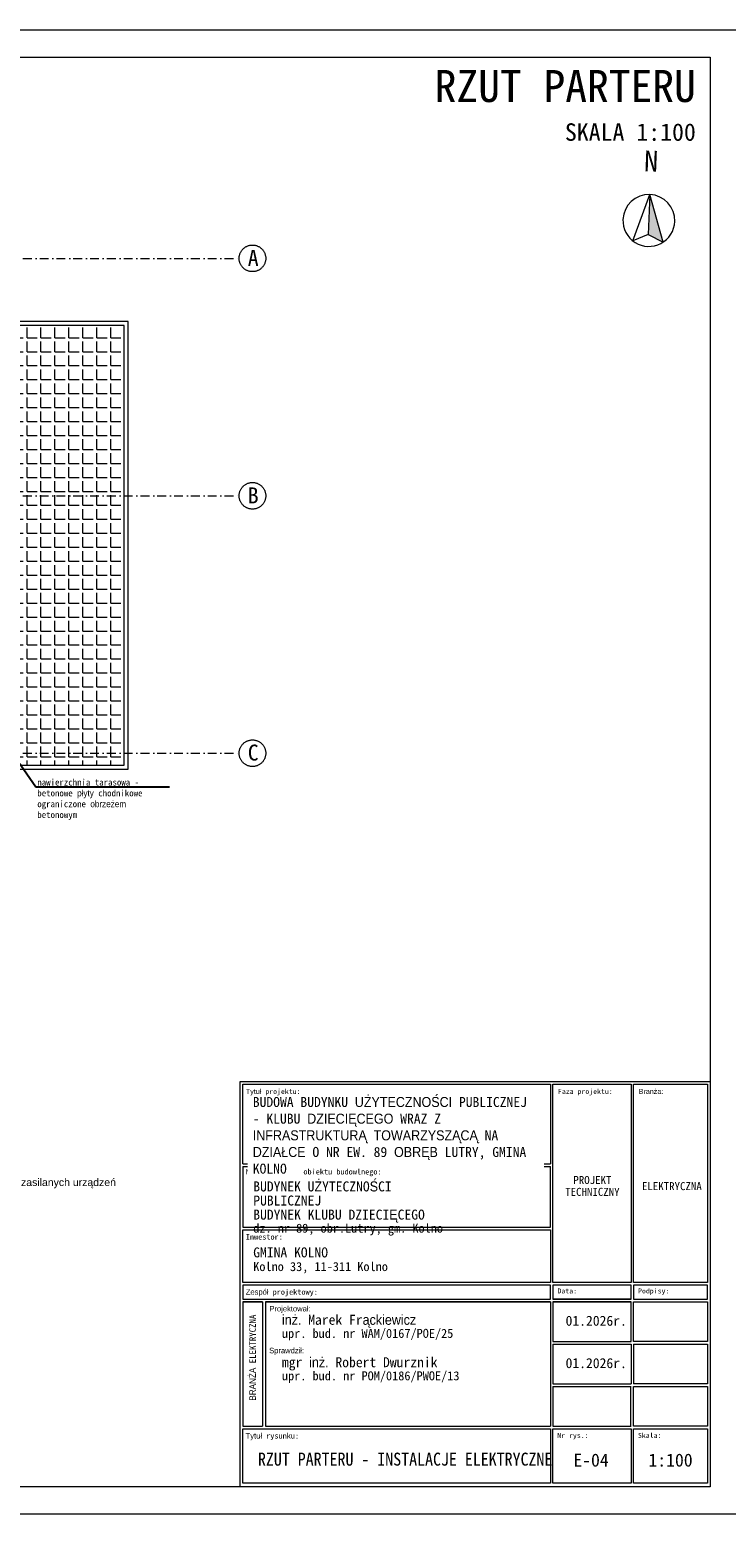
# Model space of a CAD drawing. Header units: millimetres. Extents: x 10621 to 19021, y -6486 to -3516.
# Tile 24 of 26: x 13405 to 14798, y -6486 to -3516. Entities that reach past the tile are written whole.
import ezdxf
from ezdxf import colors
from ezdxf.entities.mleader import LeaderData, LeaderLine
from ezdxf.enums import TextEntityAlignment as Align
from ezdxf.math import Vec2, Vec3

# ---------------------------------------------------------------- set-up
doc = ezdxf.new("R2010")
doc.units = ezdxf.units.MM
doc.set_wipeout_variables(frame=1)
doc.linetypes.add('Kreski i kropki', pattern=[335.138881, 176.388884, -88.194442, 0, -70.555556])
doc.linetypes.add('Wipeout_Contour', pattern=[1000, 0, -1000])
doc.layers.get('0').update_dxf_attribs({"color": 8, "lineweight": 15})
for name, color, linetype, lineweight in [('___ROK_03', 7, 'Continuous', 20), ('_k_krawężnik', 8, 'Continuous', 15), ('_k_kreskowanie', 8, 'Continuous', 15), ('_k_opis', 8, 'Continuous', 15), ('_k_osie', 8, 'Kreski i kropki', 15), ('Nowe_320-W Umeblowanie', 8, 'Continuous', 15), ('Nowe_320-W Umeblowanie_Nr_pióra__1', 8, 'Continuous', 15)]:
    doc.layers.add(name, color=color, linetype=linetype, lineweight=lineweight)
doc.styles.add('GENERATED_STYLE_1', font='msgothic.ttc')
doc.styles.add('GENERATED_STYLE_2', font='msgothic.ttc')
doc.styles.add('Katarzyna', font='msgothic.ttc')
doc.styles.get("Standard").update_dxf_attribs({"font": 'arial.ttf'})

# ---------------------------------------------------------------- blocks, each defined once
blk = doc.blocks.new('Symbol północy 21')
at = {"layer": 'Nowe_320-W Umeblowanie', "linetype": 'Continuous', "lineweight": 0, "true_color": 0x000000}
blk.add_hatch(color=18, dxfattribs=at).paths.add_polyline_path([(0, 0.5), (0, -0.27), (0.294, -0.405)])
at = {"layer": 'Nowe_320-W Umeblowanie_Nr_pióra__1', "color": 7, "linetype": 'Continuous', "lineweight": 13}
for p, q in [((0, 0.5), (0, -0.27)), ((0.294, -0.405), (0, 0.5)), ((0, -0.27), (0.294, -0.405))]:
    blk.add_line(p, q, dxfattribs=at)
for start, end in [(0, 180), (180, 0)]:
    blk.add_arc((0, 0), 0.5, start, end, dxfattribs=at)
at = {"layer": 'Nowe_320-W Umeblowanie_Nr_pióra__1', "color": 7, "lineweight": 13, "style": 'GENERATED_STYLE_1'}
blk.add_attdef('txt', text='', height=0.4, dxfattribs=at).set_placement((0, 0.828), align=Align.BOTTOM_CENTER)
at = {"color": 254, "linetype": 'Wipeout_Contour', "lineweight": 0, "ltscale": 2.239185}
blk.add_wipeout([(0, 0.5), (0, -0.27), (-0.294, -0.405)], dxfattribs=at).dxf.layer = 'Nowe_320-W Umeblowanie'
at = {"layer": 'Nowe_320-W Umeblowanie_Nr_pióra__1', "color": 7, "linetype": 'Continuous', "lineweight": 13}
for p, q in [((-0.294, -0.405), (0, 0.5)), ((0, 0.5), (0, -0.27)), ((0, -0.27), (-0.294, -0.405))]:
    blk.add_line(p, q, dxfattribs=at)
blk = doc.blocks.new('PÓŁNOC')
at = {"layer": 'Nowe_320-W Umeblowanie', "color": 7, "linetype": 'Continuous', "lineweight": 13}
blk.add_blockref('Symbol północy 21', (12.022, 13.325), dxfattribs=at).add_auto_attribs({'txt': 'N'})

msp = doc.modelspace()

# ---------------------------------------------------------------- hatches: boundary and pattern name
at = {"layer": '_k_kreskowanie'}
h = msp.add_hatch(dxfattribs=at)
h.set_pattern_fill('ANGLE', color=256, scale=4)
h.set_pattern_definition([(0, (7308.435, 86.832), (0, 27.94), [20.32, -7.62]), (90, (7308.435, 86.832), (-27.94, 2e-15), [20.32, -7.62])])
h.paths.add_polyline_path([(13593.7, -4107.3), (13273.7, -4107.3), (13273.7, -4166.3), (13253.7, -4166.3), (13253.7, -4366.3), (13273.7, -4366.3), (13273.7, -4566.3), (13253.7, -4566.3), (13253.7, -4766.3), (13273.7, -4766.3), (13273.7, -4987.3), (13593.7, -4987.3)])

# ---------------------------------------------------------------- linework, layer by layer
at = {"layer": '___ROK_03', "color": 7, "ltscale": 1000}
for p, q in [((13825.7, -5620), (14765.7, -5620)), ((13825.7, -6430.9), (13825.7, -5620)), ((13831.1, -5625.4), (14446.4, -5625.4)), ((13831.1, -5784.9), (13831.1, -5625.4)), ((14446.4, -5625.4), (14446.4, -5784.9)), ((14451.4, -5625.4), (14607.7, -5625.4)), ((14451.4, -6022.4), (14451.4, -5625.4)), ((14607.7, -5625.4), (14607.7, -6022.4)), ((14612.7, -5625.4), (14760.7, -5625.4)), ((14612.7, -6022.4), (14612.7, -5625.4)), ((14760.7, -5625.4), (14760.7, -6022.4)), ((14765.7, -5620), (14765.7, -6430.9)), ((13831.1, -5784.9), (14446.4, -5784.9)), ((13831.1, -5790.3), (13831.1, -5911.7)), ((13831.1, -5790.3), (14446.4, -5790.3)), ((14446.4, -5911.7), (14446.4, -5790.3)), ((13831.1, -5911.7), (14446.4, -5911.7)), ((13831.1, -5917), (14446.4, -5917)), ((13831.1, -6022.4), (13831.1, -5917)), ((14446.4, -5917), (14446.4, -6022.4)), ((14446.4, -6022.4), (13831.1, -6022.4)), ((14446.4, -6027.3), (13831.1, -6027.3)), ((13831.1, -6027.3), (13831.1, -6055.3)), ((14446.4, -6055.3), (14446.4, -6027.3)), ((14607.7, -6022.4), (14451.4, -6022.4)), ((14607.7, -6027.3), (14451.4, -6027.3)), ((14451.4, -6027.3), (14451.4, -6055.3)), ((14607.7, -6055.3), (14607.7, -6027.3)), ((14760.7, -6022.4), (14612.7, -6022.4)), ((14760.7, -6027.3), (14612.7, -6027.3)), ((14612.7, -6027.3), (14612.7, -6055.3)), ((14760.7, -6055.3), (14760.7, -6027.3)), ((13831.1, -6055.3), (14446.4, -6055.3)), ((14451.4, -6055.3), (14607.7, -6055.3)), ((14607.7, -6055.3), (14451.4, -6055.3)), ((14612.7, -6055.3), (14760.7, -6055.3)), ((13831.1, -6060.8), (13870.7, -6060.8)), ((13870.7, -6060.8), (13831.1, -6060.8)), ((13831.1, -6060.8), (13831.1, -6309.6)), ((13876.2, -6060.8), (14446.4, -6060.8)), ((14446.4, -6060.8), (13876.2, -6060.8)), ((14446.4, -6060.8), (14446.4, -6309.6)), ((14451.4, -6060.8), (14607.7, -6060.8)), ((14607.7, -6060.8), (14451.4, -6060.8)), ((14451.4, -6060.8), (14451.4, -6140)), ((14607.7, -6140), (14607.7, -6060.8)), ((14612.7, -6140), (14612.7, -6060.8)), ((14612.7, -6060.8), (14760.7, -6060.8)), ((14760.7, -6060.8), (14760.7, -6140)), ((14446.4, -6145.5), (14446.4, -6309.6)), ((14451.4, -6140), (14607.7, -6140)), ((14451.4, -6145.5), (14607.7, -6145.5)), ((14451.4, -6145.5), (14451.4, -6224.8)), ((14451.4, -6145.5), (14451.4, -6224.8)), ((14607.7, -6145.5), (14607.7, -6224.8)), ((14607.7, -6145.5), (14607.7, -6224.8)), ((14760.7, -6140), (14612.7, -6140)), ((14612.7, -6145.5), (14760.3, -6145.5)), ((14612.7, -6145.5), (14612.7, -6224.8)), ((14612.7, -6145.5), (14612.7, -6224.8)), ((14760.3, -6145.5), (14760.3, -6224.8)), ((14760.3, -6145.5), (14760.3, -6224.8)), ((13831.1, -6230.3), (13831.1, -6309.6)), ((14451.1, -6230.3), (14451.1, -6309.6)), ((14451.4, -6224.8), (14607.7, -6224.8)), ((14451.4, -6230.3), (14607.7, -6230.3)), ((14607.3, -6309.6), (14607.3, -6230.3)), ((14612.3, -6309.6), (14612.3, -6230.3)), ((14612.3, -6309.6), (14612.3, -6230.3)), ((14760.7, -6224.8), (14612.7, -6224.8)), ((14612.7, -6230.3), (14760.3, -6230.3)), ((14760.3, -6230.3), (14760.3, -6309.6)), ((14760.3, -6230.3), (14760.3, -6309.6)), ((13831.1, -6309.6), (13870.7, -6309.6)), ((13831.1, -6423.8), (13831.1, -6315.1)), ((13831.1, -6315.1), (14446.4, -6315.1)), ((13876.2, -6309.6), (14446.4, -6309.6)), ((14446.4, -6315.1), (14446.4, -6423.8)), ((14451.4, -6309.6), (14607.7, -6309.6)), ((14451.4, -6423.8), (14451.4, -6315.1)), ((14451.4, -6315.1), (14607.7, -6315.1)), ((14607.7, -6315.1), (14607.7, -6423.8)), ((14760.7, -6309.6), (14612.7, -6309.6)), ((14612.7, -6423.8), (14612.7, -6315.1)), ((14612.7, -6315.1), (14760.3, -6315.1)), ((14760.3, -6315.1), (14760.3, -6423.8)), ((14765.7, -6430.9), (13825.7, -6430.9)), ((14446.4, -6423.8), (13831.1, -6423.8)), ((14607.7, -6423.8), (14451.4, -6423.8)), ((14760.3, -6423.8), (14612.7, -6423.8))]:
    msp.add_line(p, q, dxfattribs=at)
at = {"layer": '___ROK_03', "color": 7}
for points in [[(10620.7, -3515.9), (14820.7, -3515.9), (14820.7, -6485.9), (10620.7, -6485.9)], [(10810.7, -3570.9), (14765.7, -3570.9), (14765.7, -6430.9), (10810.7, -6430.9)]]:
    msp.add_lwpolyline(points, close=True, dxfattribs=at)
at = {"layer": '___ROK_03', "color": 7, "ltscale": 1000}
for points in [[(13870.7, -6060.8), (13870.7, -6060.8), (13870.7, -6309.6)], [(13876.2, -6060.8), (13876.2, -6309.6)]]:
    msp.add_lwpolyline(points, dxfattribs=at)
at = {"layer": '_k_krawężnik'}
msp.add_lwpolyline([(13273.7, -4995.3), (13601.7, -4995.3), (13601.7, -4099.3), (13273.7, -4099.3)], close=True, dxfattribs=at)
msp.add_lwpolyline([(13273.7, -4566.3), (13273.7, -4987.3), (13593.7, -4987.3), (13593.7, -4107.3), (13273.7, -4107.3), (13273.7, -4566.3)], dxfattribs=at)
at = {"layer": '_k_osie', "ltscale": 0.1}
for points in [[(10903.7, -3973.3), (13823.7, -3973.3)], [(10903.7, -4448.3), (13823.7, -4448.3)], [(10903.7, -4963.3), (13823.7, -4963.3)]]:
    msp.add_lwpolyline(points, dxfattribs=at)
at = {"layer": '_k_osie'}
for centre in [(13850.3, -3973.3), (13850.3, -4448.3), (13850.3, -4963.3)]:
    msp.add_circle(centre, 26.6, dxfattribs=at)

# ---------------------------------------------------------------- texts
at = {"layer": '___ROK_03'}
msp.add_text('Wypust kablowy 1/3-faz zakończony natynkową puszką instalacyjną montowanej nastropowo lub naściennie w pobliżu zasilanych urządzeń', height=15, dxfattribs=at).set_placement((12284.5, -5829.1))
at = {"layer": '___ROK_03', "color": 7, "ltscale": 5, "attachment_point": 1}
for s, width, gutter_width, heights, insert, char_height, style in [('\\pxqr;{\\fMS Gothic|b1|i0|c238|p49;\\H4x;RZUT PARTERU\\P\\H0.54687x;SKALA 1:100}', 1047.438, 25, [0], (13689.8, -3596.5), 16, 'Katarzyna'), ('\\fMS Gothic|b1|i0|c238|p49;\\H1.0833x;\\W0.9;RZUT PARTERU - INSTALACJE ELEKTRYCZNE', 653.86, 548.7, [211.8], (13861.3, -6362.5), 24, 'GENERATED_STYLE_2'), ('\\pxql;\\fMS Gothic|b1|i0|c238|p49;E-04', 3.628, 548.7, [211.8], (14492.2, -6364.4), 26, 'GENERATED_STYLE_2'), ('\\pxql;{\\fMS Gothic|b1|i0|c238|p49;1:100}', 3.628, 548.7, [211.8], (14642.4, -6364.4), 26, 'GENERATED_STYLE_2')]:
    msp.add_mtext_dynamic_manual_height_columns(s, width=width, gutter_width=gutter_width, heights=heights, dxfattribs=dict(at, insert=insert, char_height=char_height, style=style))
at = {"layer": '___ROK_03', "color": 7, "attachment_point": 1}
for s, insert, char_height, style in [('\\A1;{\\pql;\\fMS Gothic|b0|i0|c0|p49;Tytuł projektu:}', (13837, -5634.8), 10, 'GENERATED_STYLE_2'), ('\\A1;{\\pql;\\fMS Gothic|b0|i0|c0|p49;Faza projektu:}', (14461.4, -5634.8), 10, 'GENERATED_STYLE_2'), ('\\A1;{\\pql;\\fMS Gothic|b0|i0|c0|p49;Branża:}', (14622.7, -5634.8), 10, 'GENERATED_STYLE_2'), ('\\A1;{\\pql;\\fMS Gothic|b0|i0|c0|p49;Nazwa i adres obiektu budowlnego:}', (13837, -5795), 11, 'GENERATED_STYLE_2'), ('\\pxql;\\fMS Gothic|b0|i0|c0|p49;\\A1;ELEKTRYCZNA', (14629.4, -5821.4), 16, 'GENERATED_STYLE_2'), ('\\A1;{\\pql;\\fMS Gothic|b0|i0|c0|p49;Inwestor:}', (13837, -5925.3), 11, 'GENERATED_STYLE_1'), ('\\A1;{\\pql;\\fMS Gothic|b0|i0|c0|p49;Zespół projektowy:}', (13837, -6035.5), 11, 'GENERATED_STYLE_2'), ('\\A1;{\\pql;\\fMS Gothic|b0|i0|c0|p49;Data:}', (14460.5, -6034), 10, 'GENERATED_STYLE_2'), ('\\A1;{\\pql;\\fMS Gothic|b0|i0|c0|p49;Podpisy:}', (14621.7, -6034), 10, 'GENERATED_STYLE_2'), ('\\A1;{\\pql;\\fMS Gothic|b0|i0|c0|p49;Projektował:}', (13884.2, -6069), 11, 'GENERATED_STYLE_1'), ('\\A1;01.2026r.', (14476.7, -6088.6), 20, 'GENERATED_STYLE_2'), ('\\A1;\\pxql;Sprawdził:', (13883.8, -6152.7), 11, 'GENERATED_STYLE_2'), ('\\A1;01.2026r.', (14476.7, -6173.4), 20, 'GENERATED_STYLE_2'), ('\\A1;{\\pql;\\fMS Gothic|b0|i0|c0|p49;Tytuł rysunku:}', (13836.7, -6323.3), 11, 'GENERATED_STYLE_2'), ('\\A1;{\\pql;\\fMS Gothic|b0|i0|c0|p49;Nr rys.:}', (14460.1, -6323), 10, 'GENERATED_STYLE_2'), ('\\A1;{\\pql;\\fMS Gothic|b0|i0|c0|p49;Skala:}', (14621.4, -6323), 10, 'GENERATED_STYLE_2')]:
    msp.add_mtext(s, dxfattribs=dict(at, insert=insert, char_height=char_height, style=style))
at = {"layer": '___ROK_03', "color": 7, "insert": (14454.7, -5809.1), "char_height": 16, "width": 151.282, "attachment_point": 1, "line_spacing_factor": 0.886929, "style": 'GENERATED_STYLE_2'}
msp.add_mtext('\\pxqc;\\A1;PROJEKT TECHNICZNY', dxfattribs=at)
at = {"layer": '___ROK_03', "color": 7, "char_height": 20, "attachment_point": 1, "style": 'GENERATED_STYLE_2'}
for s, insert, line_spacing_factor in [('\\A1;{\\fMS Gothic|b0|i0|c128|p49;GMINA }KOLNO\\P{\\H0.9x;Kolno 33, 11-311 Kolno}', (13851.9, -5951.9), 0.880579), ('\\pxql;\\fMS Gothic|b0|i0|c0|p49;\\A1;inż. Marek Fr\\fMS Gothic|b0|i0|c238|p49;ąckiewicz\\fMS Gothic|b0|i0|c0|p49;\\P\\H0.9x;upr. bud. nr WAM/0167/POE/25', (13909.3, -6086.7), 0.845413), ('\\pxql;\\A1;mgr inż. Robert Dwurznik\\P\\H0.9x;upr. bud. nr POM/0186/PWOE/13', (13909.3, -6171.6), 0.845413)]:
    msp.add_mtext(s, dxfattribs=dict(at, insert=insert, line_spacing_factor=line_spacing_factor))
at = {"layer": '___ROK_03', "color": 7, "insert": (13844.1, -6258.5), "char_height": 13, "attachment_point": 1, "rotation": 90, "line_spacing_factor": 0.845413, "style": 'GENERATED_STYLE_2'}
msp.add_mtext('\\pxql;\\A1;BRANŻA ELEKTRYCZNA', dxfattribs=at)
at = {"layer": '_k_osie', "char_height": 32, "attachment_point": 8, "style": 'GENERATED_STYLE_2'}
for s, insert in [('A', (13851.8, -3988.5)), ('B', (13851.8, -4463.5)), ('C', (13851.8, -4978.5))]:
    msp.add_mtext(s, dxfattribs=dict(at, insert=insert))

# ---------------------------------------------------------------- leaders
at = {"layer": '_k_opis', "ltscale": 0.1}
ml = msp.add_multileader_mtext('Standard', dxfattribs=at)
ml.set_content('nawierzchnia tarasowa - betonowe płyty chodnikowe ograniczone obrzeżem betonowym   ', color=256, style='GENERATED_STYLE_1')
ml.set_leader_properties()
ml.build(insert=Vec2(0, 0))
ml.multileader.update_dxf_attribs({"text_left_attachment_type": 6, "text_right_attachment_type": 6, "dogleg_length": 1.63, "arrow_head_size": 13})
ctx = ml.context
ctx.base_point, ctx.char_height, ctx.arrow_head_size, ctx.landing_gap_size, ctx.plane_origin = Vec3(13418.3, -5030.5), 13, 13, 1.67, Vec3(13811.8, -4943.1)
ctx.left_attachment, ctx.right_attachment = 6, 6
notes = []
notes.append((ctx, [(0, (1, 1, 0), (13416.7, -5030.5), (1, 0), 1.63, [(0, [(13379.7, -4976.4)], 0, [])])]))
ctx.mtext.insert, ctx.mtext.width, ctx.mtext.defined_height, ctx.mtext.flow_direction = Vec3(13420, -5014.9), 261.755, 37.6, 5
for ctx, leaders in notes:
    for number, flags, end, landing, length, lines in leaders:
        leader = LeaderData()
        leader.index, (leader.has_last_leader_line, leader.has_dogleg_vector, leader.attachment_direction) = number, flags
        leader.last_leader_point, leader.dogleg_vector, leader.dogleg_length = Vec3(end), Vec3(landing), length
        for number, points, colour, breaks in lines:
            line = LeaderLine()
            line.index, line.vertices, line.color, line.breaks = number, Vec3.list(points), colors.encode_raw_color(colour), breaks
            leader.lines.append(line)
        ctx.leaders.append(leader)

# ---------------------------------------------------------------- next in the draw order: block references
at = {"xscale": 103.6800000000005, "yscale": 103.6800000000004, "zscale": 103.6800000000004, "rotation": 357.772928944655}
msp.add_blockref('PÓŁNOC', (13344.1, -5229.6), dxfattribs=at)

# ---------------------------------------------------------------- next in the draw order: texts
at = {"layer": '___ROK_03', "color": 7, "insert": (13851, -5651), "char_height": 20, "width": 572.544, "attachment_point": 1, "style": 'GENERATED_STYLE_2', "bg_fill": 2}
msp.add_mtext('\\A1;{\\fMS Gothic|b1|i0|c238|p49;BUDOWA BUDYNKU UŻYTECZNOŚCI PUBLICZNEJ - KLUBU DZIECIĘCEGO WRAZ Z INFRASTRUKTURĄ TOWARZYSZĄCĄ NA DZIAŁCE O NR EW. 89 OBRĘB LUTRY, GMINA KOLNO }', dxfattribs=at)

# ---------------------------------------------------------------- next in the draw order: texts
at = {"layer": '___ROK_03', "color": 7, "insert": (13851.9, -5819.9), "char_height": 20, "width": 400.102, "attachment_point": 1, "line_spacing_factor": 0.845413, "style": 'GENERATED_STYLE_2'}
msp.add_mtext('\\A1;{\\fMS Gothic|b0|i0|c128|p49;BUDYNEK U}Ż{\\fMS Gothic|b0|i0|c128|p49;YTECZNO}Ś{\\fMS Gothic|b0|i0|c128|p49;CI PUBLICZNEJ \\P}BUDYNEK {\\fMS Gothic|b0|i0|c128|p49;KLUBU DZIECI}Ę{\\fMS Gothic|b0|i0|c128|p49;CEGO\\P\\H0.9x;dz. nr \\fMS Gothic|b0|i0|c238|p49;89,\\fMS Gothic|b0|i0|c128|p49; obr.\\fMS Gothic|b0|i0|c238|p49;Lutry, gm. Kolno}', dxfattribs=at)

doc.saveas('drawing.dxf')
